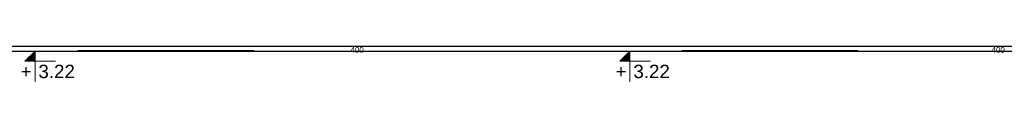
# Model space of a CAD drawing. Extents: x -1474 to 455485, y -101625 to 75879.
# Tile 7 of 40: x 342190 to 347334, y -87753 to -87568. Entities that reach past the tile are written whole.
import ezdxf
from ezdxf.enums import TextEntityAlignment as Align

# ---------------------------------------------------------------- set-up
doc = ezdxf.new("R2010")
doc.units = 0
doc.header["$LTSCALE"] = 10
doc.header["$MEASUREMENT"] = 0
doc.layers.add('P-Linia1', color=3, linetype='Continuous', lineweight=40)
doc.layers.add('RCAD_pręt wyrzucony', color=130, linetype='Continuous')
doc.layers.add('RCAD_symbole graficzne', color=7, linetype='Continuous')
doc.styles.add('style1', font='arial.ttf')

msp = doc.modelspace()

# ---------------------------------------------------------------- hatches: boundary and pattern name
at = {"layer": 'RCAD_symbole graficzne'}
for points in [[(342216.6626, -87646.2666), (342269.99593, -87592.93326), (342269.99593, -87646.2666)], [(345324.77188, -87646.2666), (345378.10521, -87592.93326), (345378.10521, -87646.2666)]]:
    msp.add_hatch(color=1, dxfattribs=at).paths.add_polyline_path(points, flags=0)

# ---------------------------------------------------------------- linework, layer by layer
at = {"layer": 'Defpoints', "color": 21}
for p in [(243115.86313, -87567.60185), (331205.41923, -87567.60185), (236236.98521, -87567.60185), (324326.5413, -87567.60185), (294834.79637, -87567.60185), (382924.35247, -87567.60185), (287955.91844, -87567.60185), (376045.47454, -87567.60185), (249492.00924, -87567.60185), (337581.56534, -87567.60185), (242613.13132, -87567.60185), (330702.68742, -87567.60185), (301210.94248, -87567.60185), (389300.49858, -87567.60185), (294332.06456, -87567.60185), (382421.62065, -87567.60185), (280996.13554, -87567.60185), (369085.69163, -87567.60185), (274117.25761, -87567.60185), (362206.81371, -87567.60185), (332715.06877, -87567.60185), (420804.62487, -87567.60185), (325836.19085, -87567.60185), (413925.74694, -87567.60185), (287372.28165, -87567.60185), (375461.83775, -87567.60185), (280493.40372, -87567.60185), (368582.95982, -87567.60185), (339091.21489, -87567.60185), (427180.77098, -87567.60185), (332212.33696, -87567.60185), (420301.89306, -87567.60185), (232413.86384, -87567.93326), (320503.41994, -87567.93326), (225534.98592, -87567.93326), (313624.54202, -87567.93326), (284132.79708, -87567.93326), (372222.35318, -87567.93326), (277253.91915, -87567.93326), (365343.47525, -87567.93326), (238790.00996, -87567.93326), (326879.56605, -87567.93326), (231911.13203, -87567.93326), (320000.68813, -87567.93326), (290508.94319, -87567.93326), (378598.49929, -87567.93326), (283630.06527, -87567.93326), (371719.62137, -87567.93326), (270294.13625, -87567.93326), (358383.69234, -87567.93326), (263415.25832, -87567.93326), (351504.81442, -87567.93326), (322013.06948, -87567.93326), (410102.62558, -87567.93326), (315134.19156, -87567.93326), (403223.74766, -87567.93326), (276670.28236, -87567.93326), (364759.83846, -87567.93326), (269791.40444, -87567.93326), (357880.96053, -87567.93326), (328389.2156, -87567.93326), (416478.7717, -87567.93326), (321510.33767, -87567.93326), (409599.89377, -87567.93326), (243115.86313, -87592.60185), (331205.41923, -87592.60185), (236236.98521, -87592.60185), (324326.5413, -87592.60185), (294834.79637, -87592.60185), (382924.35247, -87592.60185), (287955.91844, -87592.60185), (376045.47454, -87592.60185), (249492.00924, -87592.60185), (337581.56534, -87592.60185), (242613.13132, -87592.60185), (330702.68742, -87592.60185), (301210.94248, -87592.60185), (389300.49858, -87592.60185), (294332.06456, -87592.60185), (382421.62065, -87592.60185), (280996.13554, -87592.60185), (369085.69163, -87592.60185), (274117.25761, -87592.60185), (362206.81371, -87592.60185), (332715.06877, -87592.60185), (420804.62487, -87592.60185), (325836.19085, -87592.60185), (413925.74694, -87592.60185), (287372.28165, -87592.60185), (375461.83775, -87592.60185), (280493.40372, -87592.60185), (368582.95982, -87592.60185), (339091.21489, -87592.60185), (427180.77098, -87592.60185), (332212.33696, -87592.60185), (420301.89306, -87592.60185), (232413.86384, -87592.93326), (320503.41994, -87592.93326), (225534.98592, -87592.93326), (313624.54202, -87592.93326), (284132.79708, -87592.93326), (372222.35318, -87592.93326), (277253.91915, -87592.93326), (365343.47525, -87592.93326), (238790.00996, -87592.93326), (326879.56605, -87592.93326), (231911.13203, -87592.93326), (320000.68813, -87592.93326), (290508.94319, -87592.93326), (378598.49929, -87592.93326), (283630.06527, -87592.93326), (371719.62137, -87592.93326), (270294.13625, -87592.93326), (358383.69234, -87592.93326), (263415.25832, -87592.93326), (351504.81442, -87592.93326), (322013.06948, -87592.93326), (410102.62558, -87592.93326), (315134.19156, -87592.93326), (403223.74766, -87592.93326), (276670.28236, -87592.93326), (364759.83846, -87592.93326), (269791.40444, -87592.93326), (357880.96053, -87592.93326), (328389.2156, -87592.93326), (416478.7717, -87592.93326), (321510.33767, -87592.93326), (409599.89377, -87592.93326)]:
    msp.add_xline(p, (1, 0), dxfattribs=at)
at = {"layer": 'P-Linia1'}
for points in [[(343412.32601, -87592.93326), (342493.22486, -87592.93326)], [(346568.29853, -87592.93326), (345649.19738, -87592.93326)]]:
    msp.add_lwpolyline(points, dxfattribs=at)
at = {"layer": 'RCAD_symbole graficzne', "color": 1, "lineweight": 0}
for p, q in [((342349.99593, -87592.93326), (342189.99593, -87592.93326)), ((342216.6626, -87646.2666), (342269.99593, -87592.93326)), ((342269.99593, -87592.93326), (342269.99593, -87752.93326)), ((345458.10521, -87592.93326), (345298.10521, -87592.93326)), ((345324.77188, -87646.2666), (345378.10521, -87592.93326)), ((345378.10521, -87592.93326), (345378.10521, -87752.93326)), ((342376.6626, -87646.2666), (342216.6626, -87646.2666)), ((345484.77188, -87646.2666), (345324.77188, -87646.2666))]:
    msp.add_line(p, q, dxfattribs=at)

# ---------------------------------------------------------------- texts
at = {"layer": 'RCAD_pręt wyrzucony', "color": 1, "char_height": 30, "attachment_point": 5, "rotation": 359.99999999, "style": 'style1'}
for insert in [(343952.72475, -87586.93326), (347301.49404, -87586.93326)]:
    msp.add_mtext('400', dxfattribs=dict(at, insert=insert))
at = {"layer": 'RCAD_symbole graficzne', "color": 2, "style": 'style1'}
for p in [(342252.21815, -87664.04438), (345360.32743, -87664.04438)]:
    msp.add_text('+', height=70, dxfattribs=at).set_placement(p, align=Align.TOP_RIGHT)
for p in [(342287.77371, -87664.04438), (345395.88299, -87664.04438)]:
    msp.add_text('3.22 ', height=70, dxfattribs=at).set_placement(p, align=Align.TOP_LEFT)

doc.saveas('drawing.dxf')
